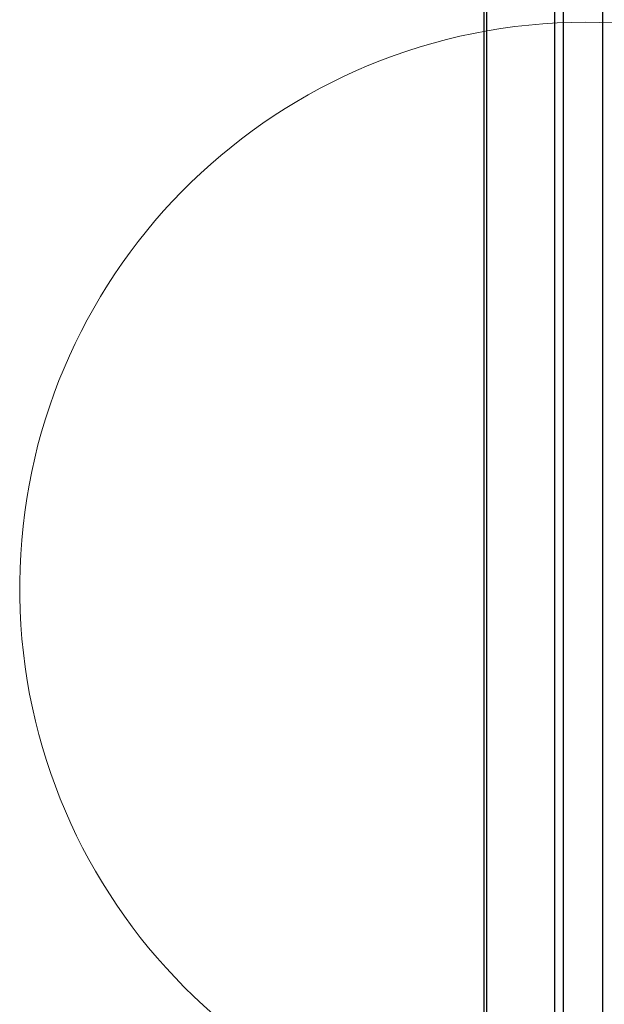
# Model space of a CAD drawing. Header units: millimetres. Extents: x 0 to 844, y -2 to 552.
# Tile 24 of 151: x 446 to 476, y 204 to 255. Entities that reach past the tile are written whole.
import ezdxf

# ---------------------------------------------------------------- set-up
doc = ezdxf.new("R2010")
doc.units = ezdxf.units.MM

msp = doc.modelspace()

# ---------------------------------------------------------------- linework, layer by layer
at = {"color": 7, "linetype": 'Continuous', "lineweight": 25}
for p, q in [((470.232, 304.465), (470.232, 176.185)), ((470.382, 304.615), (470.382, 176.035)), ((473.849, 304.615), (473.849, 176.035)), ((474.298, 304.429), (474.298, 176.221)), ((476.314, 302.413), (476.314, 178.237))]:
    msp.add_line(p, q, dxfattribs=at)
at = {"color": 7, "linetype": 'Continuous', "lineweight": 18}
msp.add_arc((475.438, 225.625), 28.957, 4.8799, 356.8317, dxfattribs=at)

doc.saveas('drawing.dxf')
